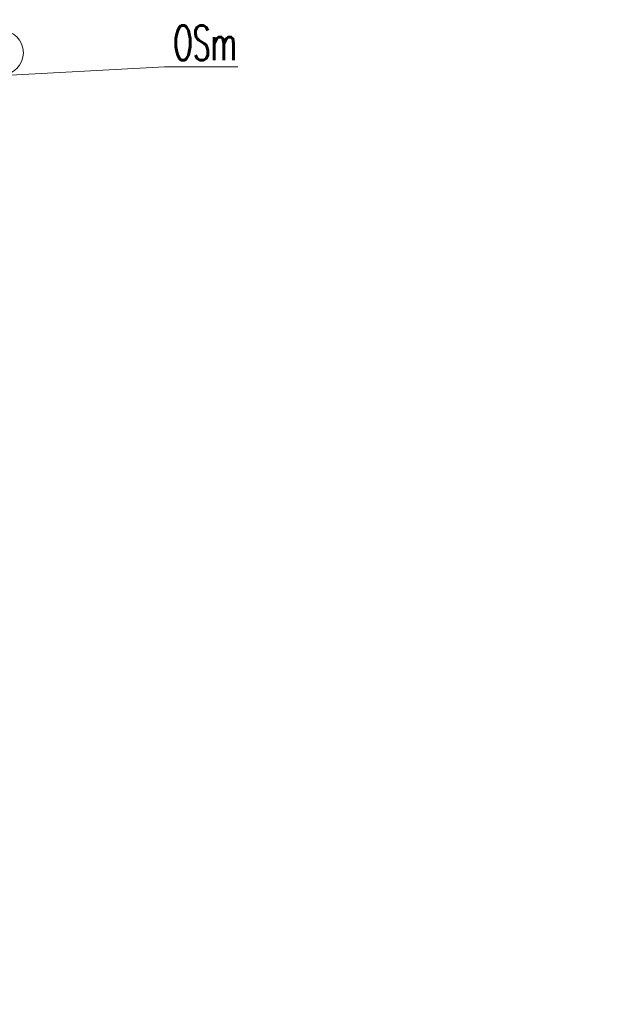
# Model space of a CAD drawing. Header units: metres. Extents: x 7506071 to 7508568, y 5798919 to 5800648.
# Tile 78 of 96: x 7507486 to 7507503, y 5799516 to 5799545. Entities that reach past the tile are written whole.
import ezdxf
from ezdxf import colors
from ezdxf.entities.mleader import LeaderData, LeaderLine
from ezdxf.math import Vec2, Vec3

# ---------------------------------------------------------------- set-up
doc = ezdxf.new("R2010")
doc.units = ezdxf.units.M
doc.layers.add('IS-KD-czysta-studnie', color=92, linetype='Continuous', lineweight=30)
doc.layers.add('IS-KT-opis', color=218, linetype='Continuous', lineweight=20)
doc.styles.add('IS-0.6', font='simplex.shx', dxfattribs={"width": 0.6})

# ---------------------------------------------------------------- blocks, each defined once
blk = doc.blocks.new('_None')

msp = doc.modelspace()

# ---------------------------------------------------------------- linework, layer by layer
at = {"layer": 'IS-KD-czysta-studnie', "lineweight": 9}
msp.add_circle((7507485.309, 5799543.745), 0.65, dxfattribs=at)

# ---------------------------------------------------------------- leaders
at = {"layer": 'IS-KT-opis'}
ml = msp.add_multileader_mtext('Standard', dxfattribs=at)
ml.set_content('OSm', color=256, style='IS-0.6')
ml.set_leader_properties(linetype='Continuous', lineweight=9)
ml.set_arrow_properties(name='NONE')
ml.build(insert=Vec2(0, 0))
ml.multileader.update_dxf_attribs({"has_dogleg": 0, "text_left_attachment_type": 6, "text_right_attachment_type": 6, "dogleg_length": 0, "arrow_head_size": 0.25})
ctx = ml.context
ctx.base_point, ctx.char_height, ctx.arrow_head_size, ctx.landing_gap_size, ctx.plane_origin = Vec3(7507490.045, 5799543.332), 1, 0.25, 0.25, Vec3(7507519.645, 5799536.157)
ctx.left_attachment, ctx.right_attachment = 6, 6
notes = []
notes.append((ctx, [(1, (1, 1, 0), (7507490.045, 5799543.332), (1, 0), 0, [(0, [(7507479.689, 5799542.778)], 0, [])])]))
ctx.mtext.insert, ctx.mtext.line_spacing_style, ctx.mtext.flow_direction = Vec3(7507490.295, 5799544.532), 2, 5
for ctx, leaders in notes:
    for number, flags, end, landing, length, lines in leaders:
        leader = LeaderData()
        leader.index, (leader.has_last_leader_line, leader.has_dogleg_vector, leader.attachment_direction) = number, flags
        leader.last_leader_point, leader.dogleg_vector, leader.dogleg_length = Vec3(end), Vec3(landing), length
        for number, points, colour, breaks in lines:
            line = LeaderLine()
            line.index, line.vertices, line.color, line.breaks = number, Vec3.list(points), colors.encode_raw_color(colour), breaks
            leader.lines.append(line)
        ctx.leaders.append(leader)

doc.saveas('drawing.dxf')
